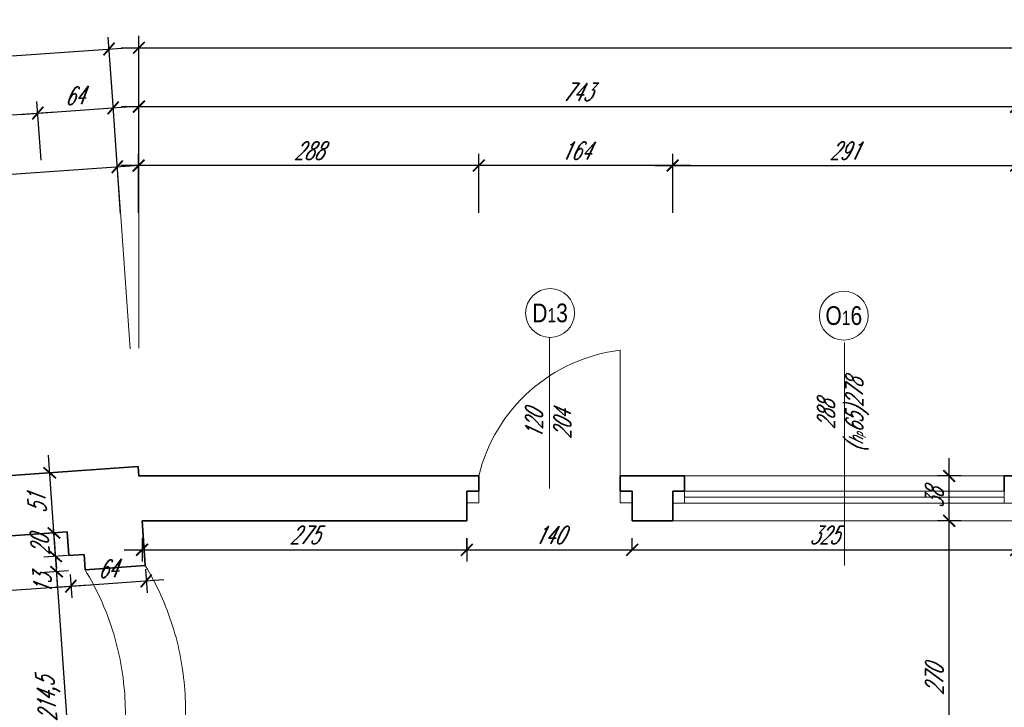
# Model space of a CAD drawing. Header units: millimetres. Extents: x 402 to 79005, y -7782 to 89952.
# Tile 228 of 256: x 22757 to 23590, y 39974 to 40556. Entities that reach past the tile are written whole.
import ezdxf

# ---------------------------------------------------------------- set-up
doc = ezdxf.new("R2010")
doc.units = ezdxf.units.MM
doc.header["$LTSCALE"] = 10
doc.linetypes.add('DASHED', pattern=[19.05, 12.7, -6.35])
doc.layers.get('0').update_dxf_attribs({"lineweight": 0})
doc.layers.get('Defpoints').update_dxf_attribs({"color": 253})
for name, color, linetype, lineweight in [('01 parter - ściany', 253, 'Continuous', 35), ('03-01_okna', 253, 'Continuous', 15), ('03_drzwi', 253, 'Continuous', 15), ('04-1_widok', 253, 'Continuous', 5), ('04-2_nad', 253, 'DASHED', 5), ('05-01_wymiary', 253, 'Continuous', 5), ('05-03_opis', 253, 'Continuous', 5)]:
    doc.layers.add(name, color=color, linetype=linetype, lineweight=lineweight)
doc.styles.add('ariel', font='ARIAL.TTF', dxfattribs={"width": 0.8})
doc.styles.add('ariel_wym', font='simplex.shx', dxfattribs={"width": 0.65, "oblique": 25})
doc.dimstyles.new('ariel 50', dxfattribs={"dimtxt": 15, "dimasz": 10, "dimexe": 10, "dimexo": 0, "dimgap": 5, "dimtad": 1, "dimdec": 1, "dimrnd": 0.5, "dimtxsty": 'ariel_wym', "dimblk": 'ARCHTICK', "dimcen": 2.5, "dimdle": 15, "dimazin": 0, "dimtfac": 1, "dimtdec": 1, "dimtix": 1, "dimtmove": 0, "dimatfit": 3, "dimldrblk": 'DOT', "dimfxl": 0, "dimarcsym": 0})
doc.dimstyles.new('ariel 50 wnętrze', dxfattribs={"dimtxt": 15, "dimasz": 10, "dimexe": 10, "dimexo": 0, "dimgap": 5, "dimtad": 1, "dimdec": 1, "dimrnd": 0.5, "dimtxsty": 'ariel_wym', "dimblk": 'ARCHTICK', "dimcen": 2.5, "dimdle": 15, "dimazin": 0, "dimtfac": 1, "dimtdec": 1, "dimtix": 1, "dimtmove": 0, "dimatfit": 3, "dimldrblk": 'DOT', "dimfxl": 0, "dimarcsym": 0})

# ---------------------------------------------------------------- blocks, each defined once
blk = doc.blocks.new('_ArchTick')
at = {"color": 0, "linetype": 'ByBlock', "const_width": 0.15}
blk.add_lwpolyline([(-0.5, -0.5), (0.5, 0.5)], dxfattribs=at)
blk = doc.blocks.new('*D87')
at = {"layer": '05-01_wymiary', "color": 0, "lineweight": -2}
for p, q in [((22841.94, 40392), (22838.46, 40441.88)), ((22403.22, 40401.42), (22854.12, 40432.95)), ((22420.97, 40362.56), (22417.48, 40412.44))]:
    blk.add_line(p, q, dxfattribs=at)
at = {"layer": 'Defpoints', "color": 0}
for p in [(22839.15, 40431.9), (22856.91, 40177.9), (22439.5, 40097.59)]:
    blk.add_point(p, dxfattribs=at)
at = {"layer": '05-01_wymiary', "color": 0, "lineweight": -2, "xscale": 10, "yscale": 10, "zscale": 10}
for p, rotation in [((22839.15, 40431.9), 3.999999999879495), ((22418.18, 40402.47), 183.9999999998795)]:
    blk.add_blockref('_ArchTick', p, dxfattribs=dict(at, rotation=rotation))
at = {"layer": '05-01_wymiary', "color": 0, "insert": (22627.79, 40429.65), "char_height": 15, "attachment_point": 5, "rotation": 4, "style": 'ariel_wym'}
blk.add_mtext('422', dxfattribs=at)
blk = doc.blocks.new('_Dot')
at = {"color": 0, "linetype": 'ByBlock', "lineweight": -2}
blk.add_line((-0.5, 0), (-1, 0), dxfattribs=at)
at = {"color": 0, "linetype": 'ByBlock', "const_width": 0.5}
blk.add_lwpolyline([(-0.25, 0, 1), (0.25, 0, 1)], format="xyb", close=True, dxfattribs=at)
blk = doc.blocks.new('*D93')
at = {"layer": '05-01_wymiary', "color": 0, "lineweight": -2}
for p, q in [((22774.61, 40437.41), (22771.12, 40487.29)), ((22518.44, 40459.6), (22786.78, 40478.36)), ((22536.19, 40420.74), (22532.71, 40470.62))]:
    blk.add_line(p, q, dxfattribs=at)
at = {"layer": 'Defpoints', "color": 0}
for p in [(22771.82, 40477.32), (22798.02, 40102.61), (22559.61, 40085.93)]:
    blk.add_point(p, dxfattribs=at)
at = {"layer": '05-01_wymiary', "color": 0, "lineweight": -2, "xscale": 10, "yscale": 10, "zscale": 10}
for p, rotation in [((22771.82, 40477.32), 3.999999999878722), ((22533.4, 40460.64), 183.9999999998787)]:
    blk.add_blockref('_ArchTick', p, dxfattribs=dict(at, rotation=rotation))
at = {"layer": '05-01_wymiary', "color": 0, "insert": (22651.74, 40481.45), "char_height": 15, "attachment_point": 5, "rotation": 4, "style": 'ariel_wym'}
blk.add_mtext('239', dxfattribs=at)
blk = doc.blocks.new('*D94')
at = {"layer": '05-01_wymiary', "color": 0, "lineweight": -2}
for p, q in [((22774.61, 40437.41), (22771.12, 40487.29)), ((22838.46, 40441.88), (22834.97, 40491.76)), ((22756.86, 40476.27), (22850.63, 40482.83))]:
    blk.add_line(p, q, dxfattribs=at)
at = {"layer": 'Defpoints', "color": 0}
for p in [(22835.66, 40481.78), (22856.91, 40177.9), (22798.02, 40102.61)]:
    blk.add_point(p, dxfattribs=at)
at = {"layer": '05-01_wymiary', "color": 0, "lineweight": -2, "xscale": 10, "yscale": 10, "zscale": 10}
for p, rotation in [((22835.66, 40481.78), 3.999999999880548), ((22771.82, 40477.32), 183.9999999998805)]:
    blk.add_blockref('_ArchTick', p, dxfattribs=dict(at, rotation=rotation))
at = {"layer": '05-01_wymiary', "color": 0, "insert": (22802.87, 40492.02), "char_height": 15, "attachment_point": 5, "rotation": 4, "style": 'ariel_wym'}
blk.add_mtext('64', dxfattribs=at)
blk = doc.blocks.new('*D95')
at = {"layer": '05-01_wymiary', "color": 0, "lineweight": -2}
for p, q in [((22834.97, 40491.76), (22831.48, 40541.63)), ((21798.7, 40459.39), (22847.14, 40532.71)), ((21816.45, 40420.54), (21812.97, 40470.41))]:
    blk.add_line(p, q, dxfattribs=at)
at = {"layer": 'Defpoints', "color": 0}
for p in [(22832.18, 40531.66), (22856.91, 40177.9), (21838.4, 40106.68)]:
    blk.add_point(p, dxfattribs=at)
at = {"layer": '05-01_wymiary', "color": 0, "lineweight": -2, "xscale": 10, "yscale": 10, "zscale": 10}
for p, rotation in [((22832.18, 40531.66), 3.999999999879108), ((21813.66, 40460.44), 183.9999999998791)]:
    blk.add_blockref('_ArchTick', p, dxfattribs=dict(at, rotation=rotation))
at = {"layer": '05-01_wymiary', "color": 0, "insert": (22322.05, 40508.52), "char_height": 15, "attachment_point": 5, "rotation": 4, "style": 'ariel_wym'}
blk.add_mtext('1021', dxfattribs=at)
blk = doc.blocks.new('*D96')
at = {"layer": '05-01_wymiary', "color": 0, "lineweight": -2}
for p, q in [((23309.43, 40392.95), (23309.43, 40442.95)), ((23600.21, 40392.95), (23600.21, 40442.95)), ((23294.43, 40432.95), (23615.21, 40432.95))]:
    blk.add_line(p, q, dxfattribs=at)
at = {"layer": 'Defpoints', "color": 0}
for p in [(23600.21, 40432.95), (23600.21, 40157.04), (23309.43, 40132.05)]:
    blk.add_point(p, dxfattribs=at)
at = {"layer": '05-01_wymiary', "color": 0, "lineweight": -2, "xscale": 10, "yscale": 10, "zscale": 10, "rotation": 180}
blk.add_blockref('_ArchTick', (23309.43, 40432.95), dxfattribs=at)
at = {"layer": '05-01_wymiary', "color": 0, "lineweight": -2, "xscale": 10, "yscale": 10, "zscale": 10}
blk.add_blockref('_ArchTick', (23600.21, 40432.95), dxfattribs=at)
at = {"layer": '05-01_wymiary', "color": 0, "insert": (23454.82, 40445.45), "char_height": 15, "attachment_point": 5, "style": 'ariel_wym'}
blk.add_mtext('291', dxfattribs=at)
blk = doc.blocks.new('*D112')
at = {"layer": '05-01_wymiary', "color": 0, "lineweight": -2}
for p, q in [((22857.46, 40442.83), (22857.46, 40492.83)), ((23600.21, 40442.83), (23600.21, 40492.83)), ((22842.46, 40482.83), (23615.21, 40482.83))]:
    blk.add_line(p, q, dxfattribs=at)
at = {"layer": 'Defpoints', "color": 0}
for p in [(23600.21, 40482.83), (22857.46, 40170.05), (23600.21, 40157.04)]:
    blk.add_point(p, dxfattribs=at)
at = {"layer": '05-01_wymiary', "color": 0, "lineweight": -2, "xscale": 10, "yscale": 10, "zscale": 10, "rotation": 180}
blk.add_blockref('_ArchTick', (22857.46, 40482.83), dxfattribs=at)
at = {"layer": '05-01_wymiary', "color": 0, "lineweight": -2, "xscale": 10, "yscale": 10, "zscale": 10}
blk.add_blockref('_ArchTick', (23600.21, 40482.83), dxfattribs=at)
at = {"layer": '05-01_wymiary', "color": 0, "insert": (23228.84, 40495.33), "char_height": 15, "attachment_point": 5, "style": 'ariel_wym'}
blk.add_mtext('743', dxfattribs=at)
blk = doc.blocks.new('*D118')
at = {"layer": '05-01_wymiary', "color": 0, "lineweight": -2}
for p, q in [((22857.46, 40492.71), (22857.46, 40542.71)), ((25741.83, 40492.71), (25741.83, 40542.71)), ((22842.46, 40532.71), (25756.83, 40532.71))]:
    blk.add_line(p, q, dxfattribs=at)
at = {"layer": 'Defpoints', "color": 0}
for p in [(25741.83, 40532.71), (25741.83, 40206.85), (22857.46, 40170.05)]:
    blk.add_point(p, dxfattribs=at)
at = {"layer": '05-01_wymiary', "color": 0, "lineweight": -2, "xscale": 10, "yscale": 10, "zscale": 10, "rotation": 180}
blk.add_blockref('_ArchTick', (22857.46, 40532.71), dxfattribs=at)
at = {"layer": '05-01_wymiary', "color": 0, "lineweight": -2, "xscale": 10, "yscale": 10, "zscale": 10}
blk.add_blockref('_ArchTick', (25741.83, 40532.71), dxfattribs=at)
at = {"layer": '05-01_wymiary', "color": 0, "insert": (24299.65, 40546.63), "char_height": 15, "attachment_point": 5, "style": 'ariel_wym'}
blk.add_mtext('2884,5', dxfattribs=at)
blk = doc.blocks.new('*D745')
at = {"layer": '05-01_wymiary', "color": 0, "lineweight": -2}
for p, q in [((23543.55, 39847.05), (23543.55, 40147.06)), ((23553.55, 40132.06), (23533.55, 40132.06)), ((23553.55, 39862.05), (23533.55, 39862.05))]:
    blk.add_line(p, q, dxfattribs=at)
at = {"layer": 'Defpoints', "color": 0}
for p in [(23543.55, 40132.06), (23600.21, 40132.06), (23600.21, 39862.05)]:
    blk.add_point(p, dxfattribs=at)
at = {"layer": '05-01_wymiary', "color": 0, "lineweight": -2, "xscale": 10, "yscale": 10, "zscale": 10}
for p, rotation in [((23543.55, 40132.06), 90), ((23543.55, 39862.05), 270)]:
    blk.add_blockref('_ArchTick', p, dxfattribs=dict(at, rotation=rotation))
at = {"layer": '05-01_wymiary', "color": 0, "insert": (23531.05, 39997.05), "char_height": 15, "attachment_point": 5, "rotation": 90, "style": 'ariel_wym'}
blk.add_mtext('270', dxfattribs=at)
blk = doc.blocks.new('*D746')
at = {"layer": '05-01_wymiary', "color": 0, "lineweight": -2}
for p, q in [((23543.55, 40117.06), (23543.55, 40185.03)), ((23553.55, 40170.03), (23533.55, 40170.03)), ((23553.55, 40132.06), (23533.55, 40132.06))]:
    blk.add_line(p, q, dxfattribs=at)
at = {"layer": 'Defpoints', "color": 0}
for p in [(23543.55, 40170.03), (23600.15, 40170.03), (23600.21, 40132.06)]:
    blk.add_point(p, dxfattribs=at)
at = {"layer": '05-01_wymiary', "color": 0, "lineweight": -2, "xscale": 10, "yscale": 10, "zscale": 10}
for p, rotation in [((23543.55, 40170.03), 90), ((23543.55, 40132.06), 270)]:
    blk.add_blockref('_ArchTick', p, dxfattribs=dict(at, rotation=rotation))
at = {"layer": '05-01_wymiary', "color": 0, "insert": (23531.05, 40151.05), "char_height": 15, "attachment_point": 5, "rotation": 90, "style": 'ariel_wym'}
blk.add_mtext('38', dxfattribs=at)
blk = doc.blocks.new('*D513')
at = {"layer": '05-01_wymiary', "color": 0, "lineweight": -2}
for p, q in [((22803.86, 39859.68), (22786.78, 40103.83)), ((22797.81, 40089.56), (22777.86, 40088.16)), ((22812.79, 39875.34), (22792.83, 39873.95))]:
    blk.add_line(p, q, dxfattribs=at)
at = {"layer": 'Defpoints', "color": 0}
for p in [(22787.83, 40088.86), (22811.9, 40090.55), (22826.88, 39876.33)]:
    blk.add_point(p, dxfattribs=at)
at = {"layer": '05-01_wymiary', "color": 0, "lineweight": -2, "xscale": 10, "yscale": 10, "zscale": 10}
for p, rotation in [((22787.83, 40088.86), 94.00000000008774), ((22802.81, 39874.64), 274.0000000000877)]:
    blk.add_blockref('_ArchTick', p, dxfattribs=dict(at, rotation=rotation))
at = {"layer": '05-01_wymiary', "color": 0, "insert": (22781.43, 39980.78), "char_height": 15, "attachment_point": 5, "rotation": 94, "style": 'ariel_wym'}
blk.add_mtext('214,5', dxfattribs=at)
blk = doc.blocks.new('*D514')
at = {"layer": '05-01_wymiary', "color": 0, "lineweight": -2}
for p, q in [((22788.88, 40073.9), (22785.88, 40116.79)), ((22796.9, 40102.53), (22776.95, 40101.13)), ((22797.81, 40089.56), (22777.86, 40088.16))]:
    blk.add_line(p, q, dxfattribs=at)
at = {"layer": 'Defpoints', "color": 0}
for p in [(22786.92, 40101.83), (22798.02, 40102.61), (22811.9, 40090.55)]:
    blk.add_point(p, dxfattribs=at)
at = {"layer": '05-01_wymiary', "color": 0, "lineweight": -2, "xscale": 10, "yscale": 10, "zscale": 10}
for p, rotation in [((22786.92, 40101.83), 94.00000000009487), ((22787.83, 40088.86), 274.0000000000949)]:
    blk.add_blockref('_ArchTick', p, dxfattribs=dict(at, rotation=rotation))
at = {"layer": '05-01_wymiary', "color": 0, "insert": (22776.06, 40078.01), "char_height": 15, "attachment_point": 5, "rotation": 94, "style": 'ariel_wym'}
blk.add_mtext('13', dxfattribs=at)
blk = doc.blocks.new('*D515')
at = {"layer": '05-01_wymiary', "color": 0, "lineweight": -2}
for p, q in [((22785.53, 40121.78), (22784.83, 40131.76)), ((22795.5, 40122.48), (22775.55, 40121.08)), ((22786.92, 40101.83), (22785.53, 40121.78)), ((22796.9, 40102.53), (22776.95, 40101.13)), ((22786.92, 40101.83), (22787.62, 40091.85))]:
    blk.add_line(p, q, dxfattribs=at)
at = {"layer": 'Defpoints', "color": 0}
for p in [(22785.53, 40121.78), (22796.63, 40122.56), (22798.02, 40102.61)]:
    blk.add_point(p, dxfattribs=at)
at = {"layer": '05-01_wymiary', "color": 0, "lineweight": -2, "xscale": 10, "yscale": 10, "zscale": 10}
for p, rotation in [((22785.53, 40121.78), 274.0000000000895), ((22786.92, 40101.83), 94.00000000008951)]:
    blk.add_blockref('_ArchTick', p, dxfattribs=dict(at, rotation=rotation))
at = {"layer": '05-01_wymiary', "color": 0, "insert": (22773.76, 40110.93), "char_height": 15, "attachment_point": 5, "rotation": 94, "style": 'ariel_wym'}
blk.add_mtext('20', dxfattribs=at)
blk = doc.blocks.new('*D516')
at = {"layer": '05-01_wymiary', "color": 0, "lineweight": -2}
for p, q in [((22786.58, 40106.82), (22780.92, 40187.62)), ((22791.95, 40173.36), (22772, 40171.96)), ((22795.5, 40122.48), (22775.55, 40121.08))]:
    blk.add_line(p, q, dxfattribs=at)
at = {"layer": 'Defpoints', "color": 0}
for p in [(22856.91, 40177.9), (22781.97, 40172.66), (22796.63, 40122.56)]:
    blk.add_point(p, dxfattribs=at)
at = {"layer": '05-01_wymiary', "color": 0, "lineweight": -2, "xscale": 10, "yscale": 10, "zscale": 10}
for p, rotation in [((22781.97, 40172.66), 94.00000000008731), ((22785.53, 40121.78), 274.0000000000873)]:
    blk.add_blockref('_ArchTick', p, dxfattribs=dict(at, rotation=rotation))
at = {"layer": '05-01_wymiary', "color": 0, "insert": (22771.28, 40146.35), "char_height": 15, "attachment_point": 5, "rotation": 94, "style": 'ariel_wym'}
blk.add_mtext('51', dxfattribs=at)
blk = doc.blocks.new('*D620')
at = {"layer": '05-01_wymiary', "color": 0, "lineweight": -2}
for p, q in [((22799.14, 40086.66), (22800.53, 40066.7)), ((22546.45, 40058.96), (22814.8, 40077.73)), ((22560.72, 40069.98), (22562.12, 40050.03))]:
    blk.add_line(p, q, dxfattribs=at)
at = {"layer": 'Defpoints', "color": 0}
for p in [(22798.02, 40102.61), (22559.61, 40085.93), (22799.84, 40076.68)]:
    blk.add_point(p, dxfattribs=at)
at = {"layer": '05-01_wymiary', "color": 0, "lineweight": -2, "xscale": 10, "yscale": 10, "zscale": 10}
for p, rotation in [((22799.84, 40076.68), 3.999999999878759), ((22561.42, 40060.01), 183.9999999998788)]:
    blk.add_blockref('_ArchTick', p, dxfattribs=dict(at, rotation=rotation))
at = {"layer": '05-01_wymiary', "color": 0, "insert": (22679.76, 40080.81), "char_height": 15, "attachment_point": 5, "rotation": 4, "style": 'ariel_wym'}
blk.add_mtext('239', dxfattribs=at)
blk = doc.blocks.new('*D621')
at = {"layer": '05-01_wymiary', "color": 0, "lineweight": -2}
for p, q in [((22799.14, 40086.66), (22800.53, 40066.7)), ((22862.98, 40091.12), (22864.38, 40071.17)), ((22784.87, 40075.63), (22878.64, 40082.19))]:
    blk.add_line(p, q, dxfattribs=at)
at = {"layer": 'Defpoints', "color": 0}
for p in [(22798.02, 40102.61), (22862.77, 40094.1), (22863.68, 40081.14)]:
    blk.add_point(p, dxfattribs=at)
at = {"layer": '05-01_wymiary', "color": 0, "lineweight": -2, "xscale": 10, "yscale": 10, "zscale": 10}
for p, rotation in [((22863.68, 40081.14), 3.999999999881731), ((22799.84, 40076.68), 183.9999999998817)]:
    blk.add_blockref('_ArchTick', p, dxfattribs=dict(at, rotation=rotation))
at = {"layer": '05-01_wymiary', "color": 0, "insert": (22830.89, 40091.38), "char_height": 15, "attachment_point": 5, "rotation": 4, "style": 'ariel_wym'}
blk.add_mtext('64', dxfattribs=at)
blk = doc.blocks.new('*D643')
at = {"layer": '05-01_wymiary', "color": 0, "lineweight": -2}
for p, q in [((22860.12, 40117.47), (22860.12, 40097.47)), ((23135.12, 40117.47), (23135.12, 40097.47)), ((22845.12, 40107.47), (23150.12, 40107.47))]:
    blk.add_line(p, q, dxfattribs=at)
at = {"layer": 'Defpoints', "color": 0}
for p in [(22860.12, 40128.51), (23135.12, 40128.51), (23135.12, 40107.47)]:
    blk.add_point(p, dxfattribs=at)
at = {"layer": '05-01_wymiary', "color": 0, "lineweight": -2, "xscale": 10, "yscale": 10, "zscale": 10, "rotation": 180}
blk.add_blockref('_ArchTick', (22860.12, 40107.47), dxfattribs=at)
at = {"layer": '05-01_wymiary', "color": 0, "lineweight": -2, "xscale": 10, "yscale": 10, "zscale": 10}
blk.add_blockref('_ArchTick', (23135.12, 40107.47), dxfattribs=at)
at = {"layer": '05-01_wymiary', "color": 0, "insert": (22997.62, 40119.97), "char_height": 15, "attachment_point": 5, "style": 'ariel_wym'}
blk.add_mtext('275', dxfattribs=at)
blk = doc.blocks.new('*D644')
at = {"layer": '05-01_wymiary', "color": 0, "lineweight": -2}
for p, q in [((23135.12, 40107.47), (23135.12, 40117.47)), ((23275.12, 40107.47), (23275.12, 40117.47)), ((23120.12, 40107.47), (23290.12, 40107.47))]:
    blk.add_line(p, q, dxfattribs=at)
at = {"layer": 'Defpoints', "color": 0}
for p in [(23135.12, 40107.47), (23275.12, 40107.47), (23275.12, 40107.47)]:
    blk.add_point(p, dxfattribs=at)
at = {"layer": '05-01_wymiary', "color": 0, "lineweight": -2, "xscale": 10, "yscale": 10, "zscale": 10, "rotation": 180}
blk.add_blockref('_ArchTick', (23135.12, 40107.47), dxfattribs=at)
at = {"layer": '05-01_wymiary', "color": 0, "lineweight": -2, "xscale": 10, "yscale": 10, "zscale": 10}
blk.add_blockref('_ArchTick', (23275.12, 40107.47), dxfattribs=at)
at = {"layer": '05-01_wymiary', "color": 0, "insert": (23205.12, 40119.97), "char_height": 15, "attachment_point": 5, "style": 'ariel_wym'}
blk.add_mtext('140', dxfattribs=at)
blk = doc.blocks.new('*D645')
at = {"layer": '05-01_wymiary', "color": 0, "lineweight": -2}
for p, q in [((23275.12, 40107.47), (23275.12, 40117.47)), ((23600.21, 40107.47), (23600.21, 40117.47)), ((23260.12, 40107.47), (23615.21, 40107.47))]:
    blk.add_line(p, q, dxfattribs=at)
at = {"layer": 'Defpoints', "color": 0}
for p in [(23275.12, 40107.47), (23600.21, 40107.47), (23600.21, 40107.47)]:
    blk.add_point(p, dxfattribs=at)
at = {"layer": '05-01_wymiary', "color": 0, "lineweight": -2, "xscale": 10, "yscale": 10, "zscale": 10, "rotation": 180}
blk.add_blockref('_ArchTick', (23275.12, 40107.47), dxfattribs=at)
at = {"layer": '05-01_wymiary', "color": 0, "lineweight": -2, "xscale": 10, "yscale": 10, "zscale": 10}
blk.add_blockref('_ArchTick', (23600.21, 40107.47), dxfattribs=at)
at = {"layer": '05-01_wymiary', "color": 0, "insert": (23437.67, 40119.97), "char_height": 15, "attachment_point": 5, "style": 'ariel_wym'}
blk.add_mtext('325', dxfattribs=at)
blk = doc.blocks.new('*D649')
at = {"layer": '05-01_wymiary', "color": 0, "lineweight": -2}
for p, q in [((23145.23, 40392.95), (23145.23, 40442.95)), ((23309.43, 40392.95), (23309.43, 40442.95)), ((23324.43, 40432.95), (23130.23, 40432.95))]:
    blk.add_line(p, q, dxfattribs=at)
at = {"layer": 'Defpoints', "color": 0}
for p in [(23145.23, 40432.95), (23145.23, 40170.05), (23309.43, 40132.05)]:
    blk.add_point(p, dxfattribs=at)
at = {"layer": '05-01_wymiary', "color": 0, "lineweight": -2, "xscale": 10, "yscale": 10, "zscale": 10, "rotation": 180}
blk.add_blockref('_ArchTick', (23145.23, 40432.95), dxfattribs=at)
at = {"layer": '05-01_wymiary', "color": 0, "lineweight": -2, "xscale": 10, "yscale": 10, "zscale": 10}
blk.add_blockref('_ArchTick', (23309.43, 40432.95), dxfattribs=at)
at = {"layer": '05-01_wymiary', "color": 0, "insert": (23227.33, 40445.45), "char_height": 15, "attachment_point": 5, "style": 'ariel_wym'}
blk.add_mtext('164', dxfattribs=at)
blk = doc.blocks.new('*D650')
at = {"layer": '05-01_wymiary', "color": 0, "lineweight": -2}
for p, q in [((22857.21, 40392.95), (22857.21, 40442.95)), ((23145.23, 40392.95), (23145.23, 40442.95)), ((23160.23, 40432.95), (22842.21, 40432.95))]:
    blk.add_line(p, q, dxfattribs=at)
at = {"layer": 'Defpoints', "color": 0}
for p in [(22857.21, 40432.95), (22857.21, 40170.05), (23145.23, 40170.05)]:
    blk.add_point(p, dxfattribs=at)
at = {"layer": '05-01_wymiary', "color": 0, "lineweight": -2, "xscale": 10, "yscale": 10, "zscale": 10, "rotation": 180}
blk.add_blockref('_ArchTick', (22857.21, 40432.95), dxfattribs=at)
at = {"layer": '05-01_wymiary', "color": 0, "lineweight": -2, "xscale": 10, "yscale": 10, "zscale": 10}
blk.add_blockref('_ArchTick', (23145.23, 40432.95), dxfattribs=at)
at = {"layer": '05-01_wymiary', "color": 0, "insert": (23001.22, 40445.45), "char_height": 15, "attachment_point": 5, "style": 'ariel_wym'}
blk.add_mtext('288', dxfattribs=at)

msp = doc.modelspace()

# ---------------------------------------------------------------- linework, layer by layer
at = {"layer": '01 parter - ściany'}
for p, q in [((22425.97, 40147.76), (22856.91, 40177.9)), ((22857.46, 40170.05), (22856.91, 40177.9)), ((22857.21, 40170.05), (23145.23, 40170.05)), ((23145.23, 40170.05), (23145.23, 40157.05)), ((23265.01, 40170.05), (23319.43, 40170.05)), ((23265.01, 40170.05), (23265.01, 40157.05)), ((23319.43, 40170.05), (23319.43, 40157.05)), ((23590.21, 40170.03), (23616.21, 40170.03)), ((23590.21, 40170.03), (23590.21, 40157.04)), ((23135.23, 40157.05), (23135.23, 40132.05)), ((23145.23, 40157.05), (23135.23, 40157.05)), ((23275.12, 40157.05), (23265.01, 40157.05)), ((23275.12, 40157.05), (23275.12, 40132.05)), ((23309.43, 40157.05), (23309.43, 40132.05)), ((23319.43, 40157.05), (23309.43, 40157.05)), ((22862.77, 40094.1), (22860.12, 40132.05)), ((22860.12, 40132.05), (23135.23, 40132.05)), ((23275.12, 40132.05), (23309.43, 40132.05)), ((23309.43, 40126.57), (23309.43, 40126.55)), ((22558.21, 40105.89), (22796.63, 40122.56)), ((22798.02, 40102.61), (22796.63, 40122.56)), ((22798.02, 40102.61), (22810.99, 40103.51)), ((22811.9, 40090.55), (22810.99, 40103.51)), ((22811.9, 40090.55), (22862.77, 40094.1))]:
    msp.add_line(p, q, dxfattribs=at)
at = {"layer": '03-01_okna', "linetype": 'Continuous', "lineweight": 0}
for p, q in [((23319.43, 40170.05), (23590.21, 40170.05)), ((23319.43, 40157.05), (23590.21, 40157.05)), ((23319.43, 40147.05), (23319.43, 40157.05)), ((23319.43, 40152.05), (23590.21, 40152.05)), ((23590.21, 40147.05), (23590.21, 40157.05)), ((23309.43, 40147.05), (23600.21, 40147.05)), ((23309.43, 40147.05), (23319.43, 40147.05))]:
    msp.add_line(p, q, dxfattribs=at)
at = {"layer": '03_drzwi'}
for p, q in [((23265.01, 40276.54), (23265.01, 40147.2)), ((23145.23, 40157.05), (23145.23, 40147.2)), ((23275.12, 40147.2), (23275.12, 40157.2)), ((23145.23, 40147.2), (23135.23, 40147.2)), ((23265.01, 40147.2), (23275.01, 40147.2))]:
    msp.add_line(p, q, dxfattribs=at)
msp.add_arc((23281.98, 40136.83), 140.73, 96.9262, 166.34857, dxfattribs=at)
at = {"layer": '04-1_widok'}
msp.add_line((23309.43, 40132.06), (23600.21, 40132.06), dxfattribs=at)
at = {"layer": '04-2_nad', "ltscale": 2}
for centre in [(22662.89, 39972.48), (22612.01, 39968.92)]:
    msp.add_arc(centre, 233.98, 336.68133, 31.31867, dxfattribs=at)
at = {"layer": '05-01_wymiary'}
for p, q in [((22857.46, 40542.71), (22857.46, 40278.18)), ((22831.48, 40541.63), (22849.94, 40277.65))]:
    msp.add_line(p, q, dxfattribs=at)
at = {"layer": '05-03_opis', "lineweight": 0}
for p, q in [((23205.12, 40159.32), (23205.12, 40287.33)), ((23454.82, 40094.3), (23454.82, 40283.06))]:
    msp.add_line(p, q, dxfattribs=at)
for centre in [(23205.62, 40308.01), (23454.32, 40305.75)]:
    msp.add_circle(centre, 20.69, dxfattribs=at)

# ---------------------------------------------------------------- texts
at = {"layer": '05-03_opis', "lineweight": 0, "char_height": 15.84, "width": 75.1935, "attachment_point": 5, "style": 'ariel'}
for s, insert in [('D{\\H0.7576x;1}3', (23205.62, 40308.01)), ('O{\\H0.7576x;1}6', (23454.32, 40305.75))]:
    msp.add_mtext(s, dxfattribs=dict(at, insert=insert))
at = {"layer": '05-03_opis', "lineweight": 0, "char_height": 14.4, "width": 62.6613, "attachment_point": 5, "rotation": 90, "style": 'ariel_wym'}
for s, insert in [('288\\P({\\H0.8333x;h\\H0.6x;p}65)278', (23453.75, 40221.69)), ('120\\P204', (23204.04, 40213.56))]:
    msp.add_mtext(s, dxfattribs=dict(at, insert=insert))

# ---------------------------------------------------------------- dimensions: what is measured, and where the dimension line sits
at = {"layer": '05-01_wymiary'}
for base, p1, p2, dimstyle, override, picture, middle in [((25741.83, 40532.71), (22857.46, 40170.05), (25741.83, 40206.85), 'ariel 50', {"dimtmove": 1}, '*D118', (24299.65, 40546.63)), ((23600.2136, 40482.8272), (22857.4635, 40170.0465), (23600.2136, 40157.0355), 'ariel 50', {"dimtmove": 1}, '*D112', (23228.8386, 40495.3272)), ((22857.21, 40432.95), (23145.23, 40170.05), (22857.21, 40170.05), 'ariel 50 wnętrze', {"dimtmove": 1, "dimfxl": 40}, '*D650', (23001.22, 40445.45)), ((23145.23, 40432.95), (23309.43, 40132.05), (23145.23, 40170.05), 'ariel 50 wnętrze', {"dimtmove": 1, "dimfxl": 40}, '*D649', (23227.33, 40445.45)), ((23600.21, 40432.95), (23309.43, 40132.05), (23600.21, 40157.04), 'ariel 50', {"dimtmove": 1}, '*D96', (23454.82, 40445.45)), ((23135.12, 40107.47), (22860.12, 40128.51), (23135.12, 40128.51), 'ariel 50 wnętrze', {"dimtmove": 1}, '*D643', (22997.62, 40119.97)), ((23275.12, 40107.47), (23135.12, 40107.47), (23275.12, 40107.47), 'ariel 50 wnętrze', {"dimtmove": 1}, '*D644', (23205.12, 40119.97)), ((23600.21, 40107.47), (23275.12, 40107.47), (23600.21, 40107.47), 'ariel 50 wnętrze', {"dimtmove": 1}, '*D645', (23437.67, 40119.97))]:
    dim = msp.add_linear_dim(base=base, p1=p1, p2=p2, dimstyle=dimstyle, override=override, dxfattribs=at)
    dim.commit()
    dim.dimension.update_dxf_attribs({"geometry": picture, "text_midpoint": middle})
for base, p1, p2, angle, dimstyle, picture, middle in [((22832.18, 40531.66), (21838.4, 40106.68), (22856.91, 40177.9), 4, 'ariel 50', '*D95', (22322.05, 40508.52)), ((22835.66, 40481.78), (22798.02, 40102.61), (22856.91, 40177.9), 4, 'ariel 50', '*D94', (22802.87, 40492.02)), ((22771.82, 40477.32), (22559.61, 40085.93), (22798.02, 40102.61), 4, 'ariel 50', '*D93', (22651.74, 40481.45)), ((22839.15, 40431.9), (22439.5, 40097.59), (22856.91, 40177.9), 4, 'ariel 50', '*D87', (22627.79, 40429.65)), ((22781.97, 40172.66), (22796.63, 40122.56), (22856.91, 40177.9), 94, 'ariel 50 wnętrze', '*D516', (22771.28, 40146.35)), ((23543.55, 40170.03), (23600.21, 40132.06), (23600.15, 40170.03), 90, 'ariel 50 wnętrze', '*D746', (23531.05, 40151.05)), ((23543.55, 40132.06), (23600.21, 39862.05), (23600.21, 40132.06), 90, 'ariel 50 wnętrze', '*D745', (23531.05, 39997.05)), ((22785.53, 40121.78), (22798.02, 40102.61), (22796.63, 40122.56), 94, 'ariel 50 wnętrze', '*D515', (22773.76, 40110.93)), ((22799.84, 40076.68), (22559.61, 40085.93), (22798.02, 40102.61), 4, 'ariel 50 wnętrze', '*D620', (22679.76, 40080.81)), ((22787.83, 40088.86), (22826.88, 39876.33), (22811.9, 40090.55), 94, 'ariel 50 wnętrze', '*D513', (22781.43, 39980.78)), ((22863.68, 40081.14), (22798.02, 40102.61), (22862.77, 40094.1), 4, 'ariel 50 wnętrze', '*D621', (22830.89, 40091.38))]:
    dim = msp.add_linear_dim(base=base, p1=p1, p2=p2, angle=angle, dimstyle=dimstyle, override={"dimtmove": 1}, dxfattribs=at)
    dim.commit()
    dim.dimension.update_dxf_attribs({"geometry": picture, "text_midpoint": middle})
dim = msp.add_linear_dim(base=(22786.92, 40101.83), p1=(22811.9, 40090.55), p2=(22798.02, 40102.61), angle=94, dimstyle='ariel 50 wnętrze', override={"dimtmove": 1}, dxfattribs=at)
dim.commit()
dim.dimension.update_dxf_attribs({"geometry": '*D514', "text_midpoint": (22788.53, 40078.89), "dimtype": 160})

doc.saveas('drawing.dxf')
